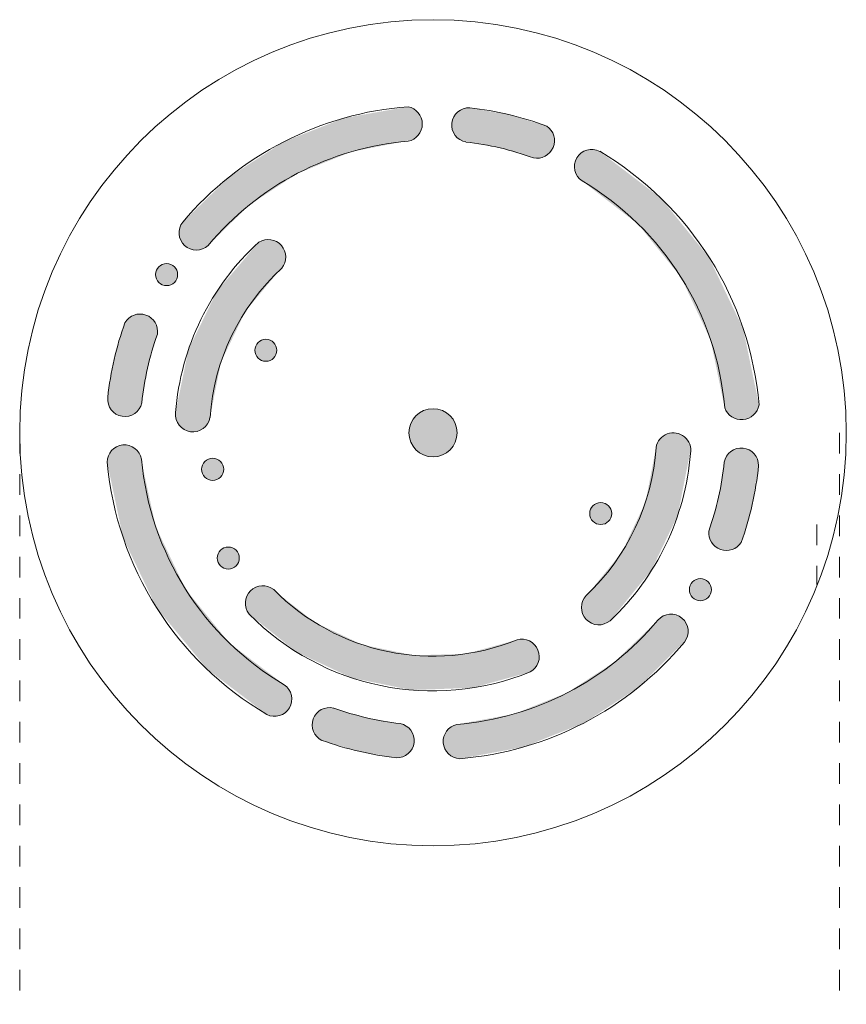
# Model space of a CAD drawing. Header units: millimetres. Extents: x 6411 to 7832, y 842 to 6668.
# Tile 14 of 14: x 7712 to 7832, y 6525 to 6668. Entities that reach past the tile are written whole.
import ezdxf

# ---------------------------------------------------------------- set-up
doc = ezdxf.new("R2010")
doc.units = ezdxf.units.MM
doc.linetypes.add('Dash', pattern=[6, 3, -3])
doc.layers.add('Elementos de detalle', color=7, linetype='Continuous', lineweight=9)
doc.layers.add('Lighthing Fixture Detail Wide Black', color=7, linetype='Continuous', lineweight=20)
doc.layers.add('Lighthing Fixture Dim Grey Dash', color=7, linetype='Dash', lineweight=9, true_color=0xd2d2d2)

msp = doc.modelspace()

# ---------------------------------------------------------------- hatches: boundary and pattern name
at = {"layer": 'Elementos de detalle', "true_color": 0xc0c0c0}
h = msp.add_hatch(color=9, dxfattribs=at)
h.paths.add_polyline_path([(7776.07, 6560.92), (7785.34, 6562.62), (7794.09, 6566.11), (7801.99, 6571.26), (7808.83, 6578.08), (7809.04, 6578.42), (7809.22, 6579.04), (7809.23, 6579.69), (7809.09, 6580.31), (7808.78, 6580.87), (7808.35, 6581.34), (7807.8, 6581.69), (7807.12, 6581.89), (7806.55, 6581.92), (7805.92, 6581.78), (7805.35, 6581.5), (7804.87, 6581.07), (7798.54, 6574.96), (7791.68, 6570.51), (7783.96, 6567.42), (7775.66, 6565.91), (7775.04, 6565.68), (7774.51, 6565.31), (7774.08, 6564.81), (7773.81, 6564.21), (7773.69, 6563.57), (7773.74, 6562.91), (7773.96, 6562.3), (7774.54, 6561.58), (7774.83, 6561.33), (7775.42, 6561.05)])
h.paths.add_polyline_path([(7766.88, 6561.07), (7767.68, 6561.19), (7768.09, 6561.33), (7768.6, 6561.68), (7769.02, 6562.14), (7769.31, 6562.69), (7769.45, 6563.29), (7769.44, 6563.91), (7769.28, 6564.51), (7768.98, 6565.06), (7768.56, 6565.51), (7767.68, 6565.96), (7767.44, 6566.03), (7762.55, 6566.88), (7757.39, 6568.34), (7757.18, 6568.36), (7756.41, 6568.23), (7755.99, 6568.07), (7755.49, 6567.72), (7755.09, 6567.25), (7754.81, 6566.7), (7754.67, 6566.11), (7754.72, 6565.37), (7754.85, 6564.9), (7755.15, 6564.36), (7755.57, 6563.91), (7756.09, 6563.58), (7761.41, 6562.01), (7764.25, 6561.52)])
h.paths.add_polyline_path([(7749.29, 6567.09), (7749.91, 6567.19), (7750.53, 6567.48), (7750.97, 6567.83), (7751.36, 6568.32), (7751.61, 6568.89), (7751.7, 6569.51), (7751.65, 6570.14), (7751.43, 6570.72), (7751.08, 6571.24), (7750.53, 6571.73), (7742.63, 6577.75), (7736.29, 6585.55), (7731.96, 6594.62), (7729.69, 6605.04), (7729.37, 6605.56), (7728.93, 6606), (7728.4, 6606.31), (7727.8, 6606.48), (7727.18, 6606.5), (7726.52, 6606.34), (7726.03, 6606.09), (7725.4, 6605.48), (7725.2, 6605.19), (7724.97, 6604.61), (7724.9, 6604), (7727.22, 6593.01), (7732.06, 6582.88), (7739.41, 6573.96), (7748.08, 6567.35), (7748.81, 6567.13)])
h.paths.add_polyline_path([(7769, 6570.9), (7777.97, 6571.23), (7786.32, 6573.52), (7786.88, 6573.96), (7787.21, 6574.35), (7787.49, 6574.9), (7787.62, 6575.5), (7787.61, 6576.11), (7787.38, 6576.83), (7787.15, 6577.25), (7786.54, 6577.82), (7786.22, 6578.03), (7785.63, 6578.24), (7784.83, 6578.26), (7784.41, 6578.2), (7777.05, 6576.18), (7769.42, 6575.94), (7761.94, 6577.49), (7755.03, 6580.74), (7748.55, 6585.83), (7747.96, 6586.02), (7747.1, 6586.01), (7746.74, 6585.95), (7746.18, 6585.7), (7745.7, 6585.32), (7745.32, 6584.83), (7745.07, 6584.27), (7744.96, 6583.67), (7745, 6583.05), (7745.18, 6582.46), (7745.5, 6581.94), (7752.39, 6576.43), (7760.37, 6572.68), (7768.07, 6571.1)])
h.paths.add_polyline_path([(7796.14, 6580.37), (7796.83, 6580.43), (7797.38, 6580.62), (7797.92, 6580.97), (7803.9, 6588.29), (7807.74, 6596.29), (7809.62, 6605.89), (7809.51, 6606.49), (7809.26, 6607.05), (7808.83, 6607.57), (7808.39, 6607.91), (7807.83, 6608.16), (7807.12, 6608.26), (7806.61, 6608.22), (7806.02, 6608.03), (7805.4, 6607.61), (7805.07, 6607.27), (7804.76, 6606.74), (7804.46, 6605.48), (7803.06, 6598.2), (7799.61, 6590.89), (7794.08, 6584.13), (7793.84, 6583.54), (7793.8, 6582.56), (7793.83, 6582.27), (7794.06, 6581.68), (7794.44, 6581.16), (7795.11, 6580.67), (7795.51, 6580.49)])
h.paths.add_polyline_path([(7811.02, 6583.88), (7811.43, 6583.94), (7811.82, 6584.1), (7812.26, 6584.5), (7812.4, 6584.68), (7812.61, 6585.42), (7812.62, 6585.48), (7812.56, 6585.9), (7812.26, 6586.46), (7812.15, 6586.61), (7811.82, 6586.87), (7811.43, 6587.03), (7811.02, 6587.08), (7810.55, 6587.01), (7810.22, 6586.87), (7809.88, 6586.61), (7809.63, 6586.28), (7809.47, 6585.9), (7809.42, 6585.42), (7809.47, 6585.07), (7809.63, 6584.68), (7809.88, 6584.35), (7810.22, 6584.1), (7810.6, 6583.94)])
h.paths.add_polyline_path([(7742.48, 6588.47), (7742.89, 6588.52), (7743.28, 6588.68), (7743.67, 6589.01), (7743.86, 6589.27), (7744.03, 6589.72), (7744.08, 6590.07), (7744.02, 6590.48), (7743.67, 6591.12), (7743.61, 6591.2), (7743.28, 6591.45), (7742.89, 6591.61), (7742.48, 6591.67), (7741.95, 6591.57), (7741.68, 6591.45), (7741.31, 6591.15), (7741.09, 6590.87), (7740.93, 6590.48), (7740.88, 6590.07), (7740.93, 6589.65), (7741.09, 6589.27), (7741.34, 6588.93), (7741.95, 6588.57), (7742.06, 6588.52)])
h.paths.add_polyline_path([(7814.85, 6591.18), (7815.69, 6591.35), (7816.04, 6591.49), (7816.54, 6591.85), (7816.95, 6592.32), (7818.55, 6597.83), (7819.47, 6603.5), (7819.4, 6604.12), (7819.12, 6604.8), (7818.84, 6605.21), (7818.37, 6605.63), (7817.82, 6605.91), (7817.21, 6606.05), (7816.59, 6606.03), (7815.69, 6605.7), (7815.37, 6605.48), (7815, 6605.12), (7814.68, 6604.59), (7814.49, 6604), (7813.67, 6598.93), (7812.24, 6594), (7812.26, 6593.35), (7812.42, 6592.78), (7812.72, 6592.24), (7813.14, 6591.79), (7813.98, 6591.33), (7814.24, 6591.24)])
h.paths.add_polyline_path([(7796.56, 6594.94), (7796.97, 6595), (7797.36, 6595.16), (7797.72, 6595.45), (7797.94, 6595.74), (7798.1, 6596.13), (7798.11, 6596.88), (7798.1, 6596.96), (7797.94, 6597.34), (7797.69, 6597.67), (7797.36, 6597.93), (7796.83, 6598.11), (7796.56, 6598.14), (7796.14, 6598.09), (7795.76, 6597.93), (7795.43, 6597.67), (7795.11, 6597.2), (7795, 6596.88), (7794.96, 6596.54), (7795.11, 6595.88), (7795.17, 6595.74), (7795.43, 6595.41), (7795.76, 6595.16), (7796.14, 6595)])
h.paths.add_polyline_path([(7740.22, 6601.36), (7740.63, 6601.42), (7741.02, 6601.58), (7741.35, 6601.83), (7741.61, 6602.16), (7741.77, 6602.61), (7741.82, 6602.96), (7741.77, 6603.38), (7741.39, 6604.04), (7741.35, 6604.1), (7741.02, 6604.35), (7740.63, 6604.51), (7740.22, 6604.56), (7739.81, 6604.51), (7739.42, 6604.35), (7739.05, 6604.04), (7738.83, 6603.76), (7738.67, 6603.38), (7738.67, 6602.61), (7738.67, 6602.55), (7738.83, 6602.16), (7739.09, 6601.83), (7739.42, 6601.58), (7739.81, 6601.42)])
h.paths.add_polyline_path([(7772.21, 6604.77), (7773.11, 6604.89), (7773.96, 6605.24), (7774.68, 6605.79), (7775.24, 6606.52), (7775.62, 6607.63), (7775.7, 6608.34), (7775.59, 6609.17), (7775.24, 6610.02), (7774.54, 6610.85), (7773.68, 6611.41), (7772.82, 6611.69), (7771.96, 6611.73), (7771.11, 6611.57), (7770.25, 6611.14), (7769.54, 6610.49), (7769.08, 6609.77), (7768.81, 6609.06), (7768.71, 6608.27), (7768.83, 6607.36), (7769.39, 6606.24), (7769.73, 6605.79), (7770.46, 6605.24), (7771.3, 6604.89), (7771.96, 6604.8)])
h.paths.add_polyline_path([(7737.63, 6608.42), (7738.52, 6608.72), (7738.83, 6608.88), (7739.3, 6609.33), (7739.64, 6609.87), (7739.98, 6611.21), (7741.42, 6618.53), (7744.98, 6625.91), (7750.53, 6632.6), (7750.61, 6632.73), (7750.8, 6633.35), (7750.8, 6634.13), (7750.53, 6634.95), (7750.39, 6635.22), (7749.96, 6635.7), (7749.42, 6636.07), (7748.81, 6636.29), (7748.16, 6636.34), (7747.52, 6636.23), (7746.93, 6635.97), (7740.84, 6628.82), (7736.72, 6620.39), (7734.82, 6611.19), (7734.84, 6610.55), (7735.11, 6609.77), (7735.35, 6609.37), (7735.81, 6608.92), (7736.37, 6608.6), (7736.99, 6608.42)])
h.paths.add_polyline_path([(7816.9, 6610.17), (7817.51, 6610.23), (7818.1, 6610.42), (7818.62, 6610.76), (7819.12, 6611.33), (7819.36, 6611.74), (7819.53, 6612.33), (7817.24, 6623.36), (7812.26, 6633.74), (7805.34, 6642.3), (7796.4, 6649.14), (7795.81, 6649.37), (7795.11, 6649.43), (7794.55, 6649.34), (7793.96, 6649.1), (7793.26, 6648.45), (7793.07, 6648.21), (7792.82, 6647.63), (7792.72, 6647), (7792.79, 6646.37), (7793.14, 6645.59), (7793.4, 6645.23), (7795.11, 6643.88), (7801.97, 6638.57), (7808.19, 6630.88), (7812.5, 6621.77), (7814.55, 6611.9), (7814.94, 6611.21), (7815.22, 6610.87), (7815.72, 6610.51), (7816.29, 6610.27)])
h.paths.add_polyline_path([(7727.72, 6610.64), (7728.34, 6610.78), (7729.06, 6611.21), (7729.37, 6611.49), (7729.72, 6612.02), (7729.95, 6612.73), (7730.76, 6617.66), (7732.19, 6622.67), (7732.21, 6623.21), (7732.07, 6623.84), (7731.78, 6624.41), (7731.36, 6624.89), (7730.83, 6625.25), (7729.95, 6625.49), (7729.59, 6625.52), (7728.96, 6625.42), (7728.37, 6625.16), (7727.87, 6624.77), (7727.48, 6624.26), (7725.91, 6618.9), (7724.99, 6613.4), (7725, 6612.77), (7725.17, 6612.16), (7725.49, 6611.61), (7725.93, 6611.16), (7726.52, 6610.82), (7727.09, 6610.66)])
h.paths.add_polyline_path([(7747.94, 6618.65), (7748.36, 6618.7), (7748.81, 6618.92), (7749.08, 6619.12), (7749.33, 6619.45), (7749.49, 6619.83), (7749.54, 6620.25), (7749.49, 6620.66), (7749.19, 6621.23), (7748.81, 6621.58), (7748.74, 6621.63), (7748.36, 6621.79), (7747.94, 6621.85), (7747.53, 6621.79), (7747.1, 6621.6), (7746.7, 6621.23), (7746.56, 6621.05), (7746.4, 6620.66), (7746.34, 6620.25), (7746.41, 6619.8), (7746.56, 6619.45), (7747.1, 6618.9), (7747.14, 6618.86), (7747.53, 6618.7)])
h.paths.add_polyline_path([(7733.53, 6629.65), (7733.94, 6629.71), (7734.33, 6629.87), (7734.66, 6630.12), (7734.92, 6630.45), (7735.09, 6630.97), (7735.09, 6631.54), (7735.08, 6631.67), (7734.92, 6632.05), (7734.66, 6632.38), (7734.33, 6632.64), (7733.94, 6632.8), (7733.38, 6632.83), (7733.12, 6632.8), (7732.73, 6632.64), (7732.4, 6632.38), (7732.14, 6632.05), (7731.98, 6631.67), (7731.93, 6631.25), (7731.98, 6630.84), (7732.14, 6630.45), (7732.4, 6630.12), (7732.73, 6629.87), (7733.38, 6629.67)])
h.paths.add_polyline_path([(7737.84, 6634.8), (7738.46, 6634.88), (7739.04, 6635.1), (7739.55, 6635.46), (7745.53, 6641.35), (7752.55, 6645.95), (7760.35, 6649.08), (7769.2, 6650.82), (7769.88, 6651.32), (7770.17, 6651.63), (7770.47, 6652.19), (7770.63, 6652.8), (7770.63, 6653.44), (7770.4, 6654.18), (7770.17, 6654.61), (7769.74, 6655.08), (7769.2, 6655.43), (7768.6, 6655.63), (7759.32, 6653.99), (7750.53, 6650.53), (7742.63, 6645.43), (7735.87, 6638.86), (7735.55, 6638.33), (7735.37, 6637.73), (7735.37, 6636.99), (7735.47, 6636.5), (7735.74, 6635.94), (7736.14, 6635.47), (7736.81, 6635.05), (7737.23, 6634.88)])
h.paths.add_polyline_path([(7787.41, 6648.14), (7788.25, 6648.35), (7788.61, 6648.51), (7789.11, 6648.91), (7789.49, 6649.41), (7789.74, 6650), (7789.84, 6650.62), (7789.76, 6651.32), (7789.56, 6651.85), (7789.21, 6652.38), (7788.73, 6652.8), (7783.22, 6654.47), (7777.55, 6655.47), (7776.92, 6655.42), (7776.32, 6655.22), (7775.79, 6654.88), (7775.24, 6654.18), (7775.07, 6653.86), (7774.92, 6653.25), (7774.93, 6652.62), (7775.09, 6652.01), (7775.55, 6651.32), (7775.84, 6651.01), (7776.38, 6650.68), (7776.98, 6650.5), (7781.95, 6649.64), (7786.78, 6648.19)])

# ---------------------------------------------------------------- linework, layer by layer
at = {"layer": 'Lighthing Fixture Detail Wide Black'}
for centre, radius, start, end in [((7772.21, 6608.27), 60, 0, 180), ((7772.21, 6608.27), 47.5, 94.3539, 139.9067), ((7768.09, 6653.12), 2.56, 281.5247, 78.4753), ((7777.41, 6652.97), 2.5, 86.871, 260.2222), ((7772.21, 6608.27), 47.5, 69.6377, 83.5466), ((7787.28, 6650.7), 2.56, 258.5848, 55.4152), ((7772.21, 6608.27), 42.5, 94.8673, 140.2192), ((7772.21, 6608.27), 42.5, 69.9483, 83.5466), ((7795.23, 6646.93), 2.5, 62.0206, 236.7413), ((7772.21, 6608.27), 47.5, 4.91, 59.381), ((7772.21, 6608.27), 42.5, 4.91, 59.381), ((7737.85, 6637.31), 2.51, 142.0405, 312.4652), ((7772.21, 6608.27), 37.5, 132.3823, 175.5236), ((7748.27, 6633.78), 2.56, 321.2077, 121.4945), ((7733.53, 6631.25), 1.6, 90, 270), ((7733.53, 6631.25), 1.6, 270, 90), ((7772.21, 6608.27), 32.45, 132.5429, 176.073), ((7772.21, 6608.27), 47.5, 160.3274, 173.7962), ((7729.68, 6622.98), 2.54, 350.8066, 149.8481), ((7772.21, 6608.27), 42.5, 160.3274, 174.1296), ((7747.94, 6620.25), 1.6, 90, 270), ((7747.94, 6620.25), 1.6, 270, 90), ((7727.48, 6613.13), 2.5, 173.7962, 348.1291), ((7772.21, 6608.27), 3.5, 90, 270), ((7772.21, 6608.27), 3.5, 270, 90), ((7816.99, 6612.75), 2.58, 199.1401, 350.6799), ((7737.34, 6610.93), 2.53, 174.0965, 349.9035), ((7772.21, 6608.27), 60, 180, 0), ((7807.09, 6605.73), 2.54, 349.6846, 170.5164), ((7727.41, 6604), 2.51, 10.2369, 180.0812), ((7772.21, 6608.27), 32.45, 313.2889, 356.2558), ((7816.96, 6603.55), 2.51, 358.6838, 169.7889), ((7772.21, 6608.27), 42.5, 185.1591, 239.4696), ((7740.22, 6602.96), 1.6, 90, 270), ((7740.22, 6602.96), 1.6, 270, 90), ((7772.21, 6608.27), 37.5, 313.2889, 355.424), ((7772.21, 6608.27), 47.5, 185.1591, 239.4696), ((7772.21, 6608.27), 42.5, 340.3794, 354.2364), ((7772.21, 6608.27), 47.5, 340.3794, 354.2364), ((7796.56, 6596.54), 1.6, 90, 270), ((7796.56, 6596.54), 1.6, 270, 90), ((7814.81, 6593.76), 2.58, 174.6809, 326.0779), ((7742.48, 6590.07), 1.6, 90, 270), ((7742.48, 6590.07), 1.6, 270, 90), ((7811.02, 6585.48), 1.6, 90, 270), ((7811.02, 6585.48), 1.6, 270, 90), ((7747.5, 6583.52), 2.54, 51.5944, 218.4056), ((7772.21, 6608.27), 32.45, 224.5302, 292.0999), ((7796.28, 6582.9), 2.53, 136.1921, 310.3858), ((7772.21, 6608.27), 37.5, 224.5934, 292.0999), ((7806.75, 6579.42), 2.5, 321.6309, 138.7961), ((7772.21, 6608.27), 42.5, 274.659, 320.2135), ((7772.21, 6608.27), 47.5, 274.659, 320.2135), ((7785.09, 6575.75), 2.54, 298.7893, 105.4105), ((7749.2, 6569.59), 2.51, 243.4118, 55.5274), ((7757.17, 6565.85), 2.51, 75.7919, 244.5426), ((7772.21, 6608.27), 42.5, 250.1673, 263.5658), ((7766.96, 6563.57), 2.51, 268.2848, 78.8468), ((7776.21, 6563.44), 2.52, 102.6319, 266.6862), ((7772.21, 6608.27), 47.5, 250.1673, 263.5658)]:
    msp.add_arc(centre, radius, start, end, dxfattribs=at)
at = {"layer": 'Lighthing Fixture Dim Grey Dash'}
for p, q in [((7712.21, 6608.27), (7712.21, 6525.26)), ((7831.21, 6608.27), (7831.21, 6525.26)), ((7827.94, 6594.95), (7827.94, 6586.21))]:
    msp.add_line(p, q, dxfattribs=at)

doc.saveas('drawing.dxf')
